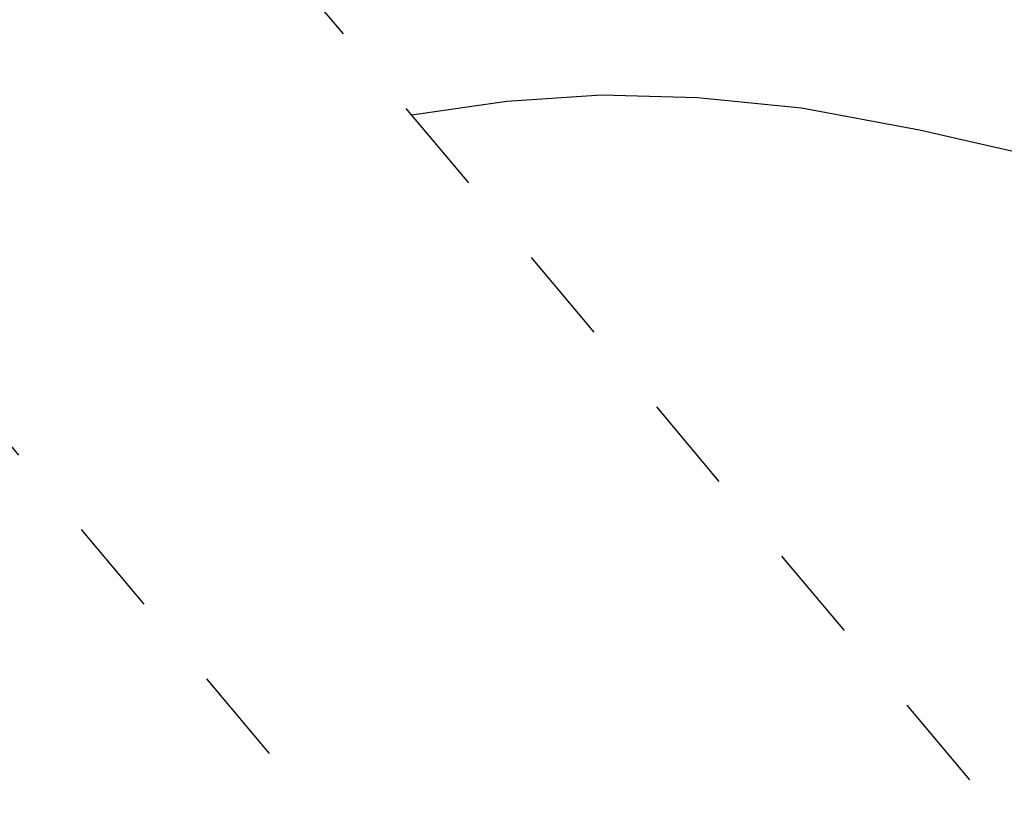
# Model space of a CAD drawing. Extents: x 0 to 370488, y 0 to 4202825.
# Tile 51 of 256: x 360214 to 360222, y 4200502 to 4200508. Entities that reach past the tile are written whole.
import ezdxf

# ---------------------------------------------------------------- set-up
doc = ezdxf.new("R2010")
doc.units = 0
doc.header["$LTSCALE"] = 0.5
doc.header["$MEASUREMENT"] = 0
doc.linetypes.add('CONTI', pattern=[0])
doc.linetypes.add('Д_ТРОТ_ТРУБА', pattern=[3, 1.5, -1.5])
doc.layers.add('(025) Дорога', color=7, linetype='Continuous')
doc.layers.add('GORIZDEFAULT', color=32, linetype='CONTI')

msp = doc.modelspace()

# ---------------------------------------------------------------- linework, layer by layer
at = {"layer": '(025) Дорога', "linetype": 'Д_ТРОТ_ТРУБА', "flags": 128}
for points in [[(360044.1953, 4200796.0117), (360041.8164, 4200791.7725), (360042.3584, 4200788.3041), (360046.0867, 4200780.21), (360059.0121, 4200755.8869), (360082.2659, 4200713.415), (360119.8375, 4200651.9108), (360154.2478, 4200588.2735), (360168.9516, 4200565.337), (360182.6178, 4200547.7659), (360213.0435, 4200512.0439), (360268.2829, 4200446.2622), (360308.9265, 4200401.5342), (360387.3686, 4200322.5934), (360428.1163, 4200283.4973), (360457.1161, 4200256.4198), (360464.8857, 4200245.4437), (360476.5072, 4200228.2628), (360489.0602, 4200214.493), (360499.0649, 4200202.9837)], [(360034.8587, 4200791.3921), (360036.7325, 4200790.5012), (360038.7612, 4200786.5526), (360042.5011, 4200778.4333), (360055.4916, 4200753.9879), (360078.8029, 4200711.4108), (360116.369, 4200649.9155), (360150.8, 4200586.24), (360165.6824, 4200563.025), (360179.515, 4200545.24), (360209.9892, 4200509.4609), (360265.27, 4200443.63), (360306.0262, 4200398.7781), (360384.5648, 4200319.7401), (360425.3665, 4200280.5922), (360454.0874, 4200253.7751), (360461.5963, 4200243.1673), (360473.3562, 4200225.7819), (360486.0723, 4200211.8331), (360495.2332, 4200201.2946)]]:
    msp.add_lwpolyline(points, dxfattribs=at)
at = {"layer": 'GORIZDEFAULT', "color": 32}
msp.add_polyline3d([(360222.21, 4200506.72, 545), (360221.12, 4200506.97, 545), (360220.21, 4200507.14, 545), (360219.41, 4200507.22, 545), (360218.67, 4200507.24, 545), (360217.94, 4200507.19, 545), (360217.2064, 4200507.0865, 545)], dxfattribs=at)

doc.saveas('drawing.dxf')
